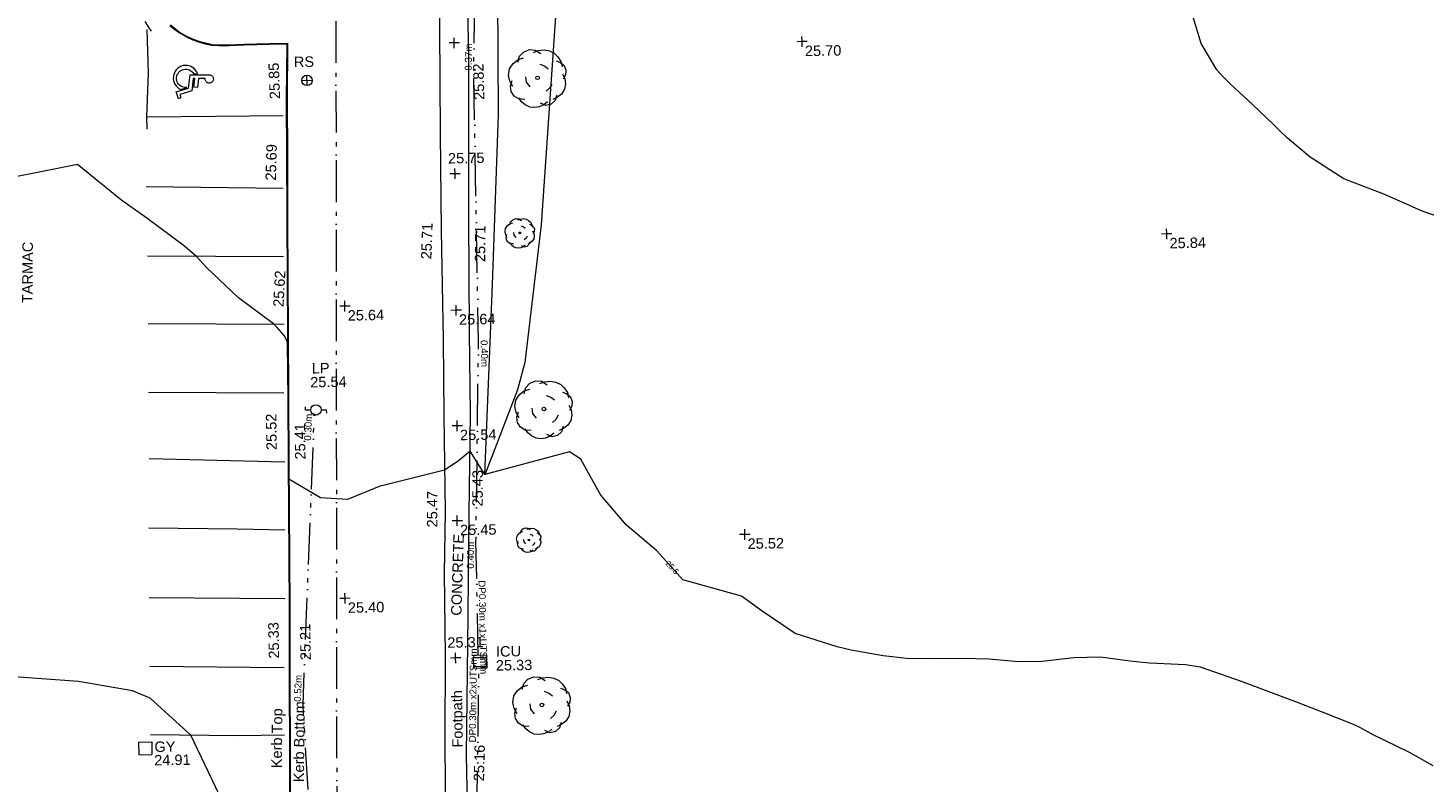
# Model space of a CAD drawing. Header units: millimetres. Extents: x -290717 to 520720, y -88450 to 287762.
# Tile 94 of 256: x -113045 to -62872, y 3086 to 30207. Entities that reach past the tile are written whole.
import ezdxf

# ---------------------------------------------------------------- set-up
doc = ezdxf.new("R2010")
doc.units = ezdxf.units.MM
for name, pattern in [('IMPORT-UG_EIR_QLB2 _2_', [2750, 1500, -300, 0, -300, 150, -300, 0, -200]), ('IMPORT-UG_ELEC_STREET LIGHTING_QLB2 _2_', [2700, 1500, -300, 0, -250, 150, -300, 0, -200]), ('IMPORT-UG_WATER_QLB2 _2_', [2500, 1500, -300, 0, -50, 150, -300, 0, -200])]:
    doc.linetypes.add(name, pattern=pattern)
for name, color, linetype, lineweight, true_color in [('00_TOPO_FOOTPATH', 7, 'Continuous', 9, 0xa50000), ('00_TOPO_FURN_LAMP_POST', 7, 'Continuous', 9, 0x666666), ('00_TOPO_FURN_SIGN', 7, 'Continuous', 9, 0x666666), ('00_TOPO_KERB_BOTTOM', 1, 'Continuous', 9, 0xff0000), ('00_TOPO_KERB_TOP', 7, 'Continuous', 9, 0xa500a5), ('00_TOPO_LEVEL_SPOT', 7, 'Continuous', 9, 0x666666), ('00_TOPO_ROAD_MARKING_WHITE_CONTINUOUS', 7, 'Continuous', 9, 0x999999), ('00_TOPO_ROAD_MARKING_YELLOW_CONTINUOUS', 40, 'Continuous', 9, 0xffbf00), ('00_TOPO_SERV_GULLY', 7, 'Continuous', 9, 0x5252a5), ('00_TOPO_SERV_IC', 5, 'Continuous', 9, 0x0000ff), ('00_TOPO_TREE', 7, 'Continuous', 9, 0x666666), ('00_UAV_FORM_LINES', 7, 'Continuous', 9, 0x666666), ('00_UAV_ROAD_MARKING_WHITE_CONTINUOUS', 7, 'Continuous', 9, 0x999999), ('01_DTM_CONTOUR_MJR', 7, 'Continuous', 9, 0x7f3f00), ('01_DTM_CONTOUR_MNR', 7, 'Continuous', 9, 0xa5a552), ('01_DTM_CONTOUR_MNR_LABELS', 7, 'Continuous', 9, 0xa5a552), ('12333-PUM-2D-U-0001-C01 - Rev2_REVIT IMPORT_dwg', 7, 'Continuous', 9, 0x767676), ('PUM-EIRCOMM-MH', 6, 'Continuous', 9, 0xff00ff), ('PUM-EIRCOMM-NOTES', 6, 'Continuous', 9, 0xff00ff), ('PUM-EIRCOMM-QLB2', 6, 'IMPORT-UG_EIR_QLB2 _2_', 9, 0xff00ff), ('PUM-ELECTRIC-SL-QLB2', 7, 'IMPORT-UG_ELEC_STREET LIGHTING_QLB2 _2_', 9, 0xff7f7f), ('PUM-WATER-QLB2', 5, 'IMPORT-UG_WATER_QLB2 _2_', 9, 0x0000ff)]:
    doc.layers.add(name, color=color, linetype=linetype, lineweight=lineweight, true_color=true_color)
for name, color, linetype, lineweight in [('00_TOPO_HANDICAP', 7, 'Continuous', 9), ('00_TOPO_SURVEY_TEXT', 7, 'Continuous', 9), ('GEN-TEXT', 7, 'Continuous', 9)]:
    doc.layers.add(name, color=color, linetype=linetype, lineweight=lineweight)
doc.styles.add('Arial_1', font='arial.ttf', dxfattribs={"height": 250})
doc.styles.add('Swis721 Lt BT_1', font='swissl.ttf', dxfattribs={"height": 200})
doc.styles.add('Swis721 Lt BT_2', font='swissl.ttf', dxfattribs={"height": 375})

# ---------------------------------------------------------------- blocks, each defined once
blk = doc.blocks.new('12333-PUM-2D-U-0001-C01 - Rev2_REVIT IMPORT_dwg_CONIFEROUS_TREE-2077133-Site Location Plan Existing')
at = {"layer": '00_TOPO_TREE', "color": 254, "true_color": 0xcccccc, "flags": 128}
for points in [[(533806866, 725573272), (533806760, 725573464), (533806717, 725573677), (533806760, 725573911), (533806887, 725574103), (533807058, 725574231), (533807271, 725574295)], [(533807058, 725574146), (533807122, 725574359), (533807271, 725574508), (533807484, 725574593), (533807697, 725574572), (533807888, 725574444)], [(533807633, 725574487), (533807803, 725574550), (533808016, 725574572), (533808208, 725574529), (533808378, 725574444), (533808506, 725574316), (533808613, 725574146), (533808655, 725573954)], [(533807846, 725574061), (533808016, 725573997), (533808144, 725573890)], [(533808442, 725574167), (533808591, 725574103), (533808719, 725573997), (533808783, 725573826), (533808762, 725573656), (533808677, 725573507)], [(533807292, 725572804), (533807079, 725572825), (533806909, 725572932), (533806802, 725573102), (533806781, 725573294), (533806845, 725573485)], [(533807484, 725573251), (533807356, 725573422), (533807335, 725573613)], [(533808272, 725573336), (533808187, 725573187), (533808059, 725573081)], [(533808655, 725573698), (533808740, 725573528), (533808762, 725573336), (533808719, 725573145), (533808613, 725572974), (533808464, 725572868), (533808293, 725572783)], [(533808101, 725572697), (533807974, 725572591), (533807803, 725572527), (533807633, 725572506), (533807462, 725572527), (533807292, 725572612), (533807164, 725572719), (533807079, 725572868)], [(533808442, 725572932), (533808378, 725572740), (533808229, 725572612), (533808038, 725572570), (533807846, 725572655)]]:
    blk.add_lwpolyline(points, dxfattribs=at)
at = {"layer": '00_TOPO_TREE', "color": 254, "true_color": 0xcccccc}
blk.add_circle((533807761, 725573571), 65.7, dxfattribs=at)
blk = doc.blocks.new('12333-PUM-2D-U-0001-C01 - Rev2_REVIT IMPORT_dwg_CONIFEROUS_TREE-2077134-Site Location Plan Existing')
at = {"layer": '00_TOPO_TREE', "color": 254, "true_color": 0xcccccc, "flags": 128}
for points in [[(533807037, 725586057), (533807101, 725586270), (533807250, 725586419), (533807463, 725586504), (533807676, 725586483), (533807868, 725586355)], [(533807612, 725586398), (533807783, 725586462), (533807996, 725586483), (533808188, 725586440), (533808358, 725586355), (533808486, 725586227), (533808592, 725586057), (533808635, 725585865)], [(533806846, 725585184), (533806739, 725585375), (533806697, 725585588), (533806739, 725585823), (533806867, 725586014), (533807037, 725586142), (533807250, 725586206)], [(533807825, 725585972), (533807996, 725585908), (533808124, 725585801)], [(533808422, 725586078), (533808571, 725586014), (533808699, 725585908), (533808763, 725585737), (533808741, 725585567), (533808656, 725585418)], [(533807272, 725584715), (533807059, 725584736), (533806888, 725584843), (533806782, 725585013), (533806760, 725585205), (533806824, 725585397)], [(533807463, 725585162), (533807336, 725585333), (533807314, 725585524)], [(533808635, 725585610), (533808720, 725585439), (533808741, 725585248), (533808699, 725585056), (533808592, 725584885), (533808443, 725584779), (533808273, 725584694)], [(533808422, 725584843), (533808358, 725584651), (533808209, 725584523), (533808017, 725584481), (533807825, 725584566)], [(533808251, 725585248), (533808166, 725585098), (533808038, 725584992)], [(533808081, 725584609), (533807953, 725584502), (533807783, 725584438), (533807612, 725584417), (533807442, 725584438), (533807272, 725584523), (533807144, 725584630), (533807059, 725584779)]]:
    blk.add_lwpolyline(points, dxfattribs=at)
at = {"layer": '00_TOPO_TREE', "color": 254, "true_color": 0xcccccc}
blk.add_circle((533807740, 725585482), 65.7, dxfattribs=at)
blk = doc.blocks.new('12333-PUM-2D-U-0001-C01 - Rev2_REVIT IMPORT_dwg_CONIFEROUS_TREE-2077136-Site Location Plan Existing')
at = {"layer": '00_TOPO_TREE', "color": 254, "true_color": 0xcccccc, "flags": 128}
for points in [[(533806801, 725563506), (533806865, 725563719), (533807014, 725563868), (533807227, 725563953), (533807440, 725563932), (533807632, 725563804)], [(533807376, 725563847), (533807546, 725563911), (533807759, 725563932), (533807951, 725563890), (533808122, 725563804), (533808249, 725563677), (533808356, 725563506), (533808398, 725563314)], [(533806609, 725562633), (533806503, 725562825), (533806460, 725563038), (533806503, 725563272), (533806631, 725563464), (533806801, 725563591), (533807014, 725563655)], [(533807589, 725563421), (533807759, 725563357), (533807887, 725563251)], [(533808185, 725563527), (533808335, 725563464), (533808462, 725563357), (533808526, 725563187), (533808505, 725563016), (533808420, 725562867)], [(533807035, 725562164), (533806822, 725562186), (533806652, 725562292), (533806545, 725562463), (533806524, 725562654), (533806588, 725562846)], [(533807227, 725562612), (533807099, 725562782), (533807078, 725562974)], [(533808398, 725563059), (533808484, 725562888), (533808505, 725562697), (533808462, 725562505), (533808356, 725562335), (533808207, 725562228), (533808036, 725562143)], [(533807845, 725562058), (533807717, 725561951), (533807546, 725561887), (533807376, 725561866), (533807206, 725561887), (533807035, 725561973), (533806907, 725562079), (533806822, 725562228)], [(533808185, 725562292), (533808122, 725562100), (533807972, 725561973), (533807781, 725561930), (533807589, 725562015)], [(533808015, 725562697), (533807930, 725562548), (533807802, 725562441)]]:
    blk.add_lwpolyline(points, dxfattribs=at)
at = {"layer": '00_TOPO_TREE', "color": 254, "true_color": 0xcccccc}
blk.add_circle((533807504, 725562931), 65.7, dxfattribs=at)
blk = doc.blocks.new('12333-PUM-2D-U-0001-C01 - Rev2_REVIT IMPORT_dwg_MSL_RoadSign_SYM-2077193-Site Location Plan Existing')
at = {"layer": '00_TOPO_FURN_SIGN', "color": 254, "true_color": 0xcccccc}
for p, q in [((-500, 0), (500, 0)), ((0, -500), (0, 500))]:
    blk.add_line(p, q, dxfattribs=at)
blk.add_circle((0, 0), 500, dxfattribs=at)
blk = doc.blocks.new('12333-PUM-2D-U-0001-C01 - Rev2_REVIT IMPORT_dwg_MSL_Lamp_Post_SYM-2077199-Site Location Plan Existing')
at = {"layer": '00_TOPO_FURN_LAMP_POST', "color": 254, "true_color": 0xcccccc, "flags": 128}
for points in [[(-500, 0), (-1000, 0), (-1000, 317)], [(500, 0), (1000, 0), (1000, -317)]]:
    blk.add_lwpolyline(points, dxfattribs=at)
at = {"layer": '00_TOPO_FURN_LAMP_POST', "color": 254, "true_color": 0xcccccc}
blk.add_circle((0, 0), 500, dxfattribs=at)
blk = doc.blocks.new('12333-PUM-2D-U-0001-C01 - Rev2_REVIT IMPORT_dwg_MM-2077200-Site Location Plan Existing')
at = {"layer": '00_TOPO_LEVEL_SPOT', "color": 254, "true_color": 0xcccccc, "flags": 128}
for points in [[(0, -500), (0, 0), (-500, 0)], [(500, 0), (0, 0), (0, 500)]]:
    blk.add_lwpolyline(points, dxfattribs=at)
blk = doc.blocks.new('12333-PUM-2D-U-0001-C01 - Rev2_REVIT IMPORT_dwg_NN_DISABLED_1-2077260-Site Location Plan Existing')
at = {"layer": '00_TOPO_HANDICAP', "color": 253, "true_color": 0xaaaaaa, "flags": 128}
blk.add_lwpolyline([(533794918, 725585289), (533795129, 725585351), (533795136, 725585354), (533795112, 725585350), (533795060, 725585352), (533795009, 725585363), (533794959, 725585381), (533794915, 725585407), (533794873, 725585439), (533794838, 725585477), (533794809, 725585521), (533794787, 725585568), (533794774, 725585618), (533794768, 725585670), (533794770, 725585722), (533794780, 725585773), (533794798, 725585822), (533794824, 725585867), (533794856, 725585908), (533794894, 725585944), (533794938, 725585972), (533794985, 725585994), (533795035, 725586008), (533795087, 725586014), (533795139, 725586012), (533795190, 725586001), (533795239, 725585983), (533795285, 725585957), (533795326, 725585926), (533795360, 725585887), (533795381, 725585856), (533795529, 725585838), (533795524, 725585855), (533795495, 725585919), (533795455, 725585978), (533795407, 725586030), (533795352, 725586074), (533795290, 725586108), (533795224, 725586133), (533795155, 725586147), (533795085, 725586150), (533795014, 725586142), (533794947, 725586123), (533794882, 725586093), (533794824, 725586055), (533794771, 725586006), (533794728, 725585951), (533794693, 725585890), (533794669, 725585824), (533794655, 725585754), (533794652, 725585684), (533794659, 725585613), (533794679, 725585546), (533794708, 725585481), (533794747, 725585423), (533794795, 725585371), (533794850, 725585327), (533794912, 725585292), (533794919, 725585289)], dxfattribs=at)
blk.add_lwpolyline([(533795931, 725585796), (533795937, 725585796), (533795960, 725585795), (533795984, 725585791), (533796005, 725585782), (533796026, 725585771), (533796044, 725585757), (533796060, 725585740), (533796073, 725585720), (533796082, 725585699), (533796089, 725585676), (533796091, 725585653), (533796091, 725585630), (533796086, 725585607), (533796078, 725585585), (533796066, 725585565), (533796052, 725585547), (533796034, 725585531), (533796015, 725585518), (533795994, 725585508), (533795971, 725585502), (533795949, 725585499), (533795925, 725585500), (533795902, 725585504), (533795881, 725585513), (533795860, 725585524), (533795842, 725585539), (533795826, 725585556), (533795813, 725585575), (533795804, 725585596), (533795797, 725585619), (533795795, 725585642), (533795795, 725585666), (533795796, 725585670), (533795557, 725585675), (533795518, 725585349), (533795389, 725585365), (533795427, 725585678), (533795369, 725585679), (533795315, 725585235), (533794877, 725585106), (533794913, 725584984), (533794821, 725584955), (533794748, 725585203), (533795197, 725585335), (533795254, 725585811), (533795932, 725585796)], close=True, dxfattribs=at)
blk = doc.blocks.new('12333-PUM-2D-U-0001-C01 - Rev2_REVIT IMPORT_dwg_CONIFEROUS_TREE-2077261-Site Location Plan Existing')
at = {"layer": '00_TOPO_TREE', "color": 254, "true_color": 0xcccccc, "flags": 128}
for points in [[(533806841, 725569117), (533806868, 725569207), (533806931, 725569270), (533807021, 725569306), (533807111, 725569297), (533807192, 725569243)], [(533807084, 725569261), (533807156, 725569288), (533807246, 725569297), (533807327, 725569279), (533807399, 725569243), (533807453, 725569189), (533807498, 725569117), (533807516, 725569036)], [(533806760, 725568748), (533806715, 725568829), (533806697, 725568919), (533806715, 725569018), (533806769, 725569099), (533806841, 725569153), (533806931, 725569180)], [(533806940, 725568550), (533806850, 725568559), (533806778, 725568604), (533806733, 725568676), (533806724, 725568757), (533806751, 725568838)], [(533807021, 725568739), (533806967, 725568811), (533806958, 725568892)], [(533807174, 725569081), (533807246, 725569054), (533807300, 725569009)], [(533807354, 725568775), (533807318, 725568712), (533807264, 725568667)], [(533807516, 725568928), (533807552, 725568856), (533807561, 725568775), (533807543, 725568694), (533807498, 725568622), (533807435, 725568577), (533807363, 725568541)], [(533807426, 725569126), (533807489, 725569099), (533807543, 725569054), (533807570, 725568982), (533807561, 725568910), (533807525, 725568847)], [(533807282, 725568505), (533807228, 725568460), (533807156, 725568433), (533807084, 725568424), (533807012, 725568433), (533806940, 725568469), (533806886, 725568514), (533806850, 725568577)], [(533807426, 725568604), (533807399, 725568523), (533807336, 725568469), (533807255, 725568451), (533807174, 725568487)]]:
    blk.add_lwpolyline(points, dxfattribs=at)
at = {"layer": '00_TOPO_TREE', "color": 254, "true_color": 0xcccccc}
blk.add_ellipse((533807138, 725568874), major_axis=(27.7, 0), ratio=1, dxfattribs=at)
blk = doc.blocks.new('12333-PUM-2D-U-0001-C01 - Rev2_REVIT IMPORT_dwg_CONIFEROUS_TREE-2077262-Site Location Plan Existing')
at = {"layer": '00_TOPO_TREE', "color": 254, "true_color": 0xcccccc, "flags": 128}
for points in [[(533806551, 725579763), (533806497, 725579861), (533806475, 725579970), (533806497, 725580090), (533806562, 725580188), (533806649, 725580253), (533806759, 725580286)], [(533806649, 725580210), (533806682, 725580319), (533806759, 725580395), (533806868, 725580439), (533806977, 725580428), (533807075, 725580363)], [(533806944, 725580384), (533807031, 725580417), (533807140, 725580428), (533807238, 725580406), (533807326, 725580363), (533807391, 725580297), (533807446, 725580210), (533807468, 725580112)], [(533806769, 725579523), (533806660, 725579534), (533806573, 725579588), (533806519, 725579675), (533806508, 725579774), (533806540, 725579872)], [(533806868, 725579752), (533806802, 725579839), (533806791, 725579937)], [(533807053, 725580166), (533807140, 725580133), (533807206, 725580079)], [(533807271, 725579795), (533807228, 725579719), (533807162, 725579664)], [(533807468, 725579981), (533807511, 725579894), (533807522, 725579795), (533807500, 725579697), (533807446, 725579610), (533807369, 725579555), (533807282, 725579512)], [(533807358, 725580221), (533807435, 725580188), (533807500, 725580133), (533807533, 725580046), (533807522, 725579959), (533807478, 725579883)], [(533807184, 725579468), (533807119, 725579414), (533807031, 725579381), (533806944, 725579370), (533806857, 725579381), (533806769, 725579424), (533806704, 725579479), (533806660, 725579555)], [(533807358, 725579588), (533807326, 725579490), (533807249, 725579424), (533807151, 725579403), (533807053, 725579446)]]:
    blk.add_lwpolyline(points, dxfattribs=at)
at = {"layer": '00_TOPO_TREE', "color": 254, "true_color": 0xcccccc}
blk.add_circle((533807009, 725579915), 33.6, dxfattribs=at)
blk = doc.blocks.new('12333-PUM-2D-U-0001-C01 - Rev2_REVIT IMPORT_dwg_MGS62954_T2_Galway_ITM_3d_Rev1-2077680-Site Location Plan Existing')
at = {"layer": '00_TOPO_FOOTPATH', "color": 254, "true_color": 0xcccccc, "flags": 128}
for points in [[(533804771, 725558168), (533804759, 725561186), (533804908, 725566197), (533804981, 725568960), (533805117, 725573444), (533805136, 725576384), (533805186, 725580514), (533805236, 725583422), (533805281, 725586406), (533805271, 725589449), (533805292, 725592568), (533805177, 725595889), (533805197, 725598757), (533805338, 725602273), (533805325, 725605017), (533805349, 725606672), (533805295, 725608227), (533805523, 725610159), (533805589, 725611135), (533805425, 725611942), (533805363, 725612251)], [(533804090, 725611409), (533804179, 725611136), (533804569, 725609933), (533804655, 725609222), (533804554, 725606851), (533804417, 725604125), (533804368, 725600300), (533804324, 725597892), (533804337, 725596073), (533804323, 725593760), (533804324, 725590804), (533804252, 725587340), (533804209, 725583542), (533804176, 725580050), (533804190, 725576117), (533804156, 725573402), (533804149, 725569950), (533804070, 725567737), (533804059, 725564767), (533803993, 725561793), (533803956, 725558154)]]:
    blk.add_lwpolyline(points, dxfattribs=at)
at = {"layer": '00_TOPO_KERB_BOTTOM', "color": 254, "true_color": 0xcccccc, "flags": 128}
blk.add_lwpolyline([(533794564, 725587600), (533794752, 725587435), (533794925, 725587308), (533795170, 725587160), (533795375, 725587059), (533795618, 725586977), (533795869, 725586906), (533796057, 725586864), (533796307, 725586842), (533796676, 725586835), (533797217, 725586849), (533798132, 725586860), (533798750, 725586857), (533798699, 725584851), (533798675, 725582802), (533798646, 725580745), (533798611, 725578231), (533798602, 725576621), (533798570, 725574076), (533798539, 725571869), (533798480, 725566604), (533798440, 725564189), (533798320, 725555084)], dxfattribs=at)
at = {"layer": '00_TOPO_KERB_TOP', "color": 254, "true_color": 0xcccccc, "flags": 128}
blk.add_lwpolyline([(533794580, 725587618), (533794768, 725587455), (533794939, 725587329), (533795182, 725587182), (533795385, 725587083), (533795625, 725587001), (533795875, 725586931), (533796061, 725586889), (533796309, 725586867), (533796676, 725586860), (533797217, 725586874), (533798132, 725586885), (533798775, 725586882), (533798724, 725584851), (533798700, 725582802), (533798671, 725580744), (533798636, 725578231), (533798627, 725576621), (533798595, 725574075), (533798564, 725571869), (533798505, 725566604), (533798465, 725564189), (533798345, 725555083)], dxfattribs=at)
at = {"layer": '00_TOPO_ROAD_MARKING_WHITE_CONTINUOUS', "color": 254, "true_color": 0xcccccc}
for p, q in [((533793610, 725581820), (533798530, 725581670)), ((533793610, 725579330), (533798500, 725579220)), ((533793590, 725576890), (533798480, 725576790)), ((533793560, 725574430), (533798430, 725574310)), ((533793540, 725572040), (533798420, 725571830)), ((533793490, 725569550), (533796660, 725569450)), ((533793460, 725567040), (533798330, 725566920)), ((533793440, 725564570), (533798260, 725564440)), ((533793420, 725562110), (533796560, 725562020))]:
    blk.add_line(p, q, dxfattribs=at)
at = {"layer": '00_TOPO_ROAD_MARKING_WHITE_CONTINUOUS', "color": 254, "true_color": 0xcccccc, "flags": 128}
for points in [[(533793730, 725587470), (533793750, 725585900), (533793660, 725584320), (533793670, 725583880)], [(533793660, 725584320), (533796150, 725584310), (533798580, 725584290)]]:
    blk.add_lwpolyline(points, dxfattribs=at)
at = {"layer": '00_TOPO_ROAD_MARKING_YELLOW_CONTINUOUS', "color": 254, "true_color": 0xcccccc, "flags": 128}
blk.add_lwpolyline([(533793670, 725587750), (533793800, 725587520), (533793890, 725587400)], dxfattribs=at)
at = {"layer": '00_TOPO_SERV_GULLY', "color": 254, "true_color": 0xcccccc}
for p, q in [((533793002, 725561389), (533793002, 725561846)), ((533793002, 725561846), (533793459, 725561846)), ((533793459, 725561846), (533793459, 725561389)), ((533793002, 725561389), (533793459, 725561389))]:
    blk.add_line(p, q, dxfattribs=at)
at = {"layer": '00_TOPO_SERV_IC', "color": 254, "true_color": 0xcccccc}
for p, q in [((533805079, 725564360), (533805079, 725564665)), ((533805536, 725564665), (533805079, 725564665)), ((533805079, 725564360), (533805536, 725564360)), ((533805536, 725564360), (533805536, 725564665))]:
    blk.add_line(p, q, dxfattribs=at)
at = {"layer": '00_UAV_FORM_LINES', "color": 254, "true_color": 0xcccccc, "flags": 128}
for points in [[(533805602, 725571246), (533805987, 725578080), (533806315, 725584190), (533806412, 725592787), (533806400, 725595937), (533806420, 725598584), (533806500, 725599057), (533806582, 725599452), (533806755, 725599756), (533807099, 725600062), (533807832, 725600556)], [(533810545, 725599255), (533809959, 725599182), (533809752, 725599118), (533809432, 725598825), (533809181, 725598452), (533809085, 725598012), (533808968, 725597177), (533808856, 725594304), (533808424, 725587672), (533807783, 725580193), (533807101, 725575253), (533806827, 725574271), (533805602, 725571246)]]:
    blk.add_lwpolyline(points, dxfattribs=at)
at = {"layer": '00_UAV_ROAD_MARKING_WHITE_CONTINUOUS', "color": 254, "true_color": 0xcccccc}
for p, q in [((533796660, 725569450), (533798375, 725569388)), ((533796560, 725562020), (533798235, 725562013))]:
    blk.add_line(p, q, dxfattribs=at)
at = {"layer": '01_DTM_CONTOUR_MJR', "color": 254, "true_color": 0xcccccc, "flags": 128}
blk.add_lwpolyline([(533795847, 725559916), (533794870, 725562070), (533793431, 725563416), (533792803, 725563699), (533790870, 725564060), (533788072, 725564323)], dxfattribs=at)
at = {"layer": '01_DTM_CONTOUR_MNR', "color": 254, "true_color": 0xcccccc, "flags": 128}
for points in [[(533839494, 725560184), (533838650, 725560674), (533837346, 725561340), (533836900, 725561590), (533836650, 725561720), (533835507, 725562197), (533834650, 725562541), (533834079, 725562769), (533832650, 725563340), (533831187, 725563877), (533830650, 725563973), (533829359, 725564049), (533828650, 725564141), (533827605, 725564295), (533826650, 725564295), (533825494, 725564184), (533824650, 725564184), (533823605, 725564295), (533822650, 725564340), (533821650, 725564340), (533820650, 725564378), (533819792, 725564482), (533818650, 725564702), (533818149, 725564839), (533816650, 725565340), (533815474, 725566164), (533814746, 725566723), (533812650, 725567340), (533812262, 725567787), (533811721, 725568411), (533810650, 725569340), (533809751, 725570441), (533809269, 725571340), (533809051, 725571741), (533808650, 725572012), (533805600, 725571250), (533805080, 725572100), (533804650, 725571748), (533804150, 725571430), (533801793, 725570886), (533800650, 725570439), (533799674, 725570522), (533798550, 725571210), (533798556, 725571870), (533798562, 725572238), (533798577, 725574080), (533798590, 725576110), (533798569, 725576199), (533798472, 725576371), (533798227, 725576668), (533798100, 725576800), (533796856, 725577762), (533795721, 725578866), (533795360, 725579290), (533794905, 725579692), (533793610, 725580678), (533792726, 725581337), (533791150, 725582650), (533787530, 725582000)], [(533840650, 725579695), (533839443, 725580133), (533838650, 725580508), (533838079, 725580769), (533836650, 725581340), (533835454, 725582144), (533834650, 725582840), (533834400, 725583090), (533834150, 725583340), (533833400, 725584090), (533832650, 725584811), (533832382, 725585072), (533832148, 725585340), (533831609, 725586299), (533831317, 725587340)]]:
    blk.add_lwpolyline(points, dxfattribs=at)
at = {"xscale": 0.375, "yscale": 0.375, "zscale": 0.375}
for name, p in [('12333-PUM-2D-U-0001-C01 - Rev2_REVIT IMPORT_dwg_MM-2077200-Site Location Plan Existing', (533804768, 725586791)), ('12333-PUM-2D-U-0001-C01 - Rev2_REVIT IMPORT_dwg_MM-2077200-Site Location Plan Existing', (533817267, 725586617)), ('12333-PUM-2D-U-0001-C01 - Rev2_REVIT IMPORT_dwg_MSL_RoadSign_SYM-2077193-Site Location Plan Existing', (533799455, 725585534)), ('12333-PUM-2D-U-0001-C01 - Rev2_REVIT IMPORT_dwg_MM-2077200-Site Location Plan Existing', (533804716, 725582084)), ('12333-PUM-2D-U-0001-C01 - Rev2_REVIT IMPORT_dwg_MM-2077200-Site Location Plan Existing', (533830248, 725579475)), ('12333-PUM-2D-U-0001-C01 - Rev2_REVIT IMPORT_dwg_MM-2077200-Site Location Plan Existing', (533800674, 725577393)), ('12333-PUM-2D-U-0001-C01 - Rev2_REVIT IMPORT_dwg_MM-2077200-Site Location Plan Existing', (533804671, 725577176)), ('12333-PUM-2D-U-0001-C01 - Rev2_REVIT IMPORT_dwg_MSL_Lamp_Post_SYM-2077199-Site Location Plan Existing', (533799567, 725573681)), ('12333-PUM-2D-U-0001-C01 - Rev2_REVIT IMPORT_dwg_MM-2077200-Site Location Plan Existing', (533804635, 725573022)), ('12333-PUM-2D-U-0001-C01 - Rev2_REVIT IMPORT_dwg_MM-2077200-Site Location Plan Existing', (533804576, 725569607)), ('12333-PUM-2D-U-0001-C01 - Rev2_REVIT IMPORT_dwg_MM-2077200-Site Location Plan Existing', (533814899, 725568933)), ('12333-PUM-2D-U-0001-C01 - Rev2_REVIT IMPORT_dwg_MM-2077200-Site Location Plan Existing', (533800496, 725566886)), ('12333-PUM-2D-U-0001-C01 - Rev2_REVIT IMPORT_dwg_MM-2077200-Site Location Plan Existing', (533804432, 725564674))]:
    blk.add_blockref(name, p, dxfattribs=at)
for name in ['12333-PUM-2D-U-0001-C01 - Rev2_REVIT IMPORT_dwg_CONIFEROUS_TREE-2077134-Site Location Plan Existing', '12333-PUM-2D-U-0001-C01 - Rev2_REVIT IMPORT_dwg_NN_DISABLED_1-2077260-Site Location Plan Existing', '12333-PUM-2D-U-0001-C01 - Rev2_REVIT IMPORT_dwg_CONIFEROUS_TREE-2077262-Site Location Plan Existing', '12333-PUM-2D-U-0001-C01 - Rev2_REVIT IMPORT_dwg_CONIFEROUS_TREE-2077133-Site Location Plan Existing', '12333-PUM-2D-U-0001-C01 - Rev2_REVIT IMPORT_dwg_CONIFEROUS_TREE-2077261-Site Location Plan Existing', '12333-PUM-2D-U-0001-C01 - Rev2_REVIT IMPORT_dwg_CONIFEROUS_TREE-2077136-Site Location Plan Existing']:
    blk.add_blockref(name, (0, 0))
at = {"layer": '00_TOPO_FOOTPATH', "color": 251, "true_color": 0x666666, "char_height": 375, "attachment_point": 1, "line_spacing_factor": 1.005062, "style": 'Swis721 Lt BT_2'}
for s, insert, width, rotation in [('25.82', (533805443, 725584723), 1495.9, 90.5733), ('25.71', (533803435, 725579038), 1495.9, 86.9534), ('25.71', (533805368, 725578900), 1495.9, 88.4715), ('25.43', (533805126, 725570113), 1495.9, 88.7868), ('25.47', (533803483, 725569389), 1495.9, 88.7868), ('Footpath', (533804258, 725561452), 2436.18, 89.7394), ('25.16', (533805001, 725560237), 1495.9, 87.6249)]:
    blk.add_mtext(s, dxfattribs=dict(at, insert=insert, width=width, rotation=rotation))
at = {"layer": '00_TOPO_FURN_LAMP_POST', "char_height": 375, "attachment_point": 1, "line_spacing_factor": 1.005062, "style": 'Swis721 Lt BT_2'}
for s, insert, width in [('LP', (533799443, 725575366), 707.59), ('25.54', (533799380, 725574868), 1495.9)]:
    blk.add_mtext(s, dxfattribs=dict(at, insert=insert, width=width))
at = {"layer": '00_TOPO_FURN_SIGN', "insert": (533798994, 725586394), "char_height": 375, "width": 783.57, "attachment_point": 1, "line_spacing_factor": 1.005062, "style": 'Swis721 Lt BT_2'}
blk.add_mtext('RS', dxfattribs=at)
at = {"layer": '00_TOPO_KERB_BOTTOM', "color": 251, "true_color": 0x666666, "char_height": 375, "attachment_point": 1, "line_spacing_factor": 1.005062, "style": 'Swis721 Lt BT_2'}
for s, insert, width, rotation in [('25.69', (533797898, 725581965), 1495.9, 87.384), ('25.41', (533798789, 725571907), 1495.9, 89.7845), ('25.21', (533798855, 725564690), 1495.9, 90), ('Kerb Bottom', (533798528, 725560312), 3414.46, 88.4079)]:
    blk.add_mtext(s, dxfattribs=dict(at, insert=insert, width=width, rotation=rotation))
at = {"layer": '00_TOPO_KERB_TOP', "color": 251, "true_color": 0x666666, "char_height": 375, "attachment_point": 1, "line_spacing_factor": 1.005062, "style": 'Swis721 Lt BT_2'}
for s, insert, width, rotation in [('25.85', (533798105, 725584877), 1495.9, 91.3177), ('25.62', (533798094, 725577423), 1495.9, 85.9326), ('25.52', (533797762, 725572268), 1495.9, 89.7845), ('25.33', (533797717, 725564766), 1495.9, 90), ('Kerb Top', (533797743, 725560828), 2493.17, 88.4079)]:
    blk.add_mtext(s, dxfattribs=dict(at, insert=insert, width=width, rotation=rotation))
at = {"layer": '00_TOPO_LEVEL_SPOT', "char_height": 375, "width": 1495.9, "attachment_point": 1, "line_spacing_factor": 1.005062, "style": 'Swis721 Lt BT_2'}
for s, insert in [('25.70', (533817362, 725586469)), ('25.75', (533804472, 725582831)), ('25.84', (533830343, 725579328)), ('25.64', (533800769, 725577245)), ('25.64', (533804766, 725577029)), ('25.54', (533804730, 725572875)), ('25.45', (533804671, 725569459)), ('25.52', (533814994, 725568786)), ('25.40', (533800591, 725566739)), ('25.31', (533804143, 725565420))]:
    blk.add_mtext(s, dxfattribs=dict(at, insert=insert))
at = {"layer": '00_TOPO_SERV_GULLY', "color": 251, "true_color": 0x666666, "char_height": 375, "attachment_point": 1, "line_spacing_factor": 1.005062, "style": 'Swis721 Lt BT_2'}
for s, insert, width in [('GY', (533793555, 725561858), 821.56), ('24.91', (533793537, 725561375), 1495.9)]:
    blk.add_mtext(s, dxfattribs=dict(at, insert=insert, width=width))
at = {"layer": '00_TOPO_SERV_IC', "color": 251, "true_color": 0x666666, "char_height": 375, "attachment_point": 1, "line_spacing_factor": 1.005062, "style": 'Swis721 Lt BT_2'}
for s, insert, width in [('ICU', (533805886, 725565070), 1021.01), ('25.33', (533805872, 725564569), 1495.9)]:
    blk.add_mtext(s, dxfattribs=dict(at, insert=insert, width=width))
at = {"layer": '00_TOPO_SURVEY_TEXT', "color": 251, "true_color": 0x666666, "char_height": 375, "attachment_point": 1, "line_spacing_factor": 1.005062, "style": 'Swis721 Lt BT_2'}
for s, insert, width, rotation in [('TARMAC', (533789074, 725577706), 2450.43, 88.5303), ('CONCRETE', (533804291, 725566205), 3286.24, 87.2169)]:
    blk.add_mtext(s, dxfattribs=dict(at, insert=insert, width=width, rotation=rotation))
at = {"layer": '01_DTM_CONTOUR_MNR_LABELS', "color": 251, "true_color": 0x666666, "insert": (533812346, 725567859), "char_height": 200, "width": 620.51, "attachment_point": 2, "rotation": 312.3346, "line_spacing_factor": 1.005062, "style": 'Swis721 Lt BT_1'}
blk.add_mtext('25.5', dxfattribs=at)
blk = doc.blocks.new('12333-PUM-2D-U-0001-C01 - Rev2_REVIT IMPORT_dwg-1620468-Site Location Plan Existing')
at = {"layer": 'GEN-TEXT', "color": 253, "true_color": 0xaaaaaa}
for p, q in [((158393, -42387), (158463, -42316)), ((158463, -42387), (158393, -42316))]:
    blk.add_line(p, q, dxfattribs=at)
at = {"layer": 'PUM-EIRCOMM-MH', "color": 211, "true_color": 0xffaaff}
blk.add_line((164014, -51189), (164013, -51091), dxfattribs=at)
at = {"layer": 'PUM-EIRCOMM-MH', "color": 211, "true_color": 0xffaaff, "flags": 128}
blk.add_lwpolyline([(164013, -51091), (164458, -51080), (164463, -51561), (164018, -51572), (164018, -51494)], dxfattribs=at)
at = {"layer": 'PUM-EIRCOMM-QLB2', "color": 211, "true_color": 0xffaaff, "flags": 128}
for points in [[(164167, -51088), (164156, -47033), (164373, -39802), (164370, -30093), (164588, -23148)], [(163806, -89764), (163720, -85976), (163663, -78928), (163821, -72223), (163924, -65748), (164043, -56163), (164181, -51568)]]:
    blk.add_lwpolyline(points, dxfattribs=at)
at = {"layer": 'PUM-ELECTRIC-SL-QLB2', "color": 254, "true_color": 0xffd4d4, "flags": 128}
blk.add_lwpolyline([(157705, -82736), (157636, -80784), (158071, -78472), (157580, -71170), (158147, -60045), (157839, -52752), (158428, -42351)], dxfattribs=at)
at = {"layer": 'PUM-WATER-QLB2', "color": 161, "true_color": 0xaaaaff}
blk.add_line((159942, 1787), (158615, -79065), dxfattribs=at)
blk.add_blockref('12333-PUM-2D-U-0001-C01 - Rev2_REVIT IMPORT_dwg_MGS62954_T2_Galway_ITM_3d_Rev1-2077680-Site Location Plan Existing', (-533641080, -725615854))
at = {"layer": 'PUM-EIRCOMM-NOTES', "char_height": 250, "attachment_point": 2, "line_spacing_factor": 0.941778, "style": 'Arial_1'}
for s, insert, width, rotation in [('0.37m', (164063, -29580), 1160.03, 88.2088), ('0.40m', (164702, -40251), 1160.03, 270.0177), ('0.40m', (163825, -47489), 1160.03, 88.2811), ('DP0.30m x1xUTSmm', (164476, -50091), 4027.95, 270.1526), ('DP0.30m x2xUTSmm', (163826, -52532), 4027.95, 88.2784)]:
    blk.add_mtext(s, dxfattribs=dict(at, insert=insert, width=width, rotation=rotation))
at = {"layer": 'PUM-ELECTRIC-SL-QLB2', "char_height": 250, "width": 1160.03, "attachment_point": 2, "rotation": 86.7607, "line_spacing_factor": 0.941778, "style": 'Arial_1'}
for s, insert in [('0.30m', (158071, -42781)), ('0.52m', (157541, -52165))]:
    blk.add_mtext(s, dxfattribs=dict(at, insert=insert))

msp = doc.modelspace()

# ---------------------------------------------------------------- block references
at = {"layer": '12333-PUM-2D-U-0001-C01 - Rev2_REVIT IMPORT_dwg', "color": 254, "linetype": 'IMPORT-UG_ELEC_STREET LIGHTING_QLB2 _2_', "true_color": 0xffd4d4, "rotation": 0.9999999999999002}
msp.add_blockref('12333-PUM-2D-U-0001-C01 - Rev2_REVIT IMPORT_dwg-1620468-Site Location Plan Existing', (-261895, 55870), dxfattribs=at)

doc.saveas('drawing.dxf')
